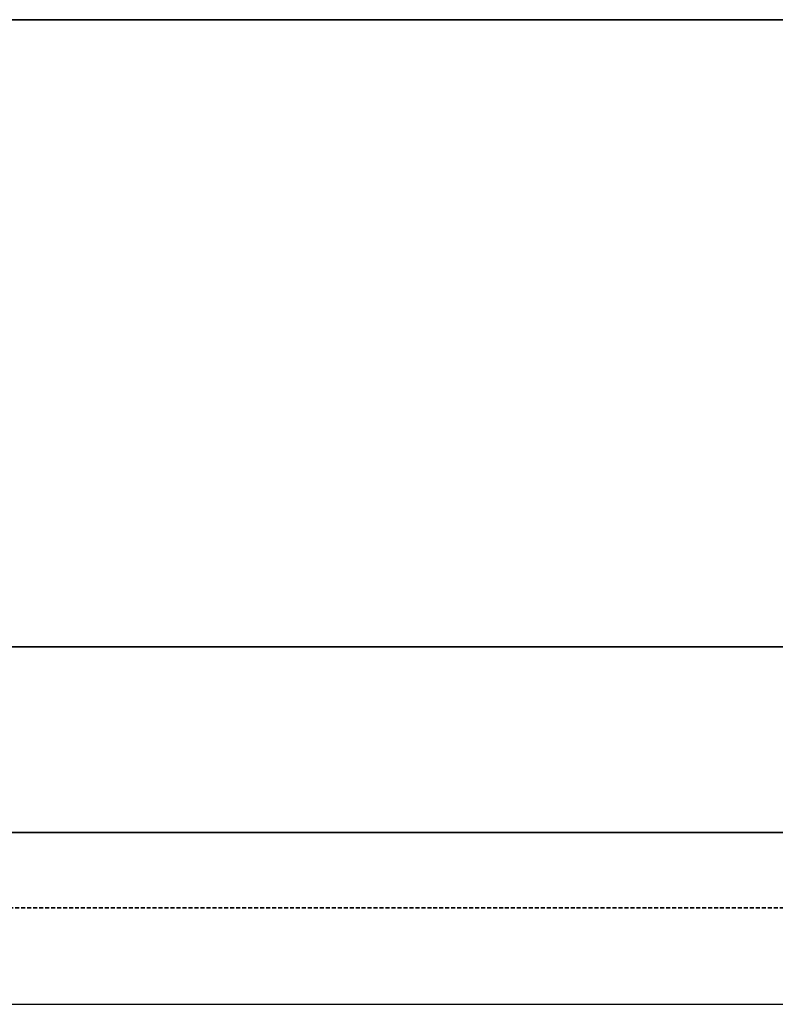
# Model space of a CAD drawing. Header units: millimetres. Extents: x 60394 to 199354, y 20895 to 166073.
# Tile 216 of 256: x 135272 to 135875, y 20895 to 21680. Entities that reach past the tile are written whole.
import ezdxf

# ---------------------------------------------------------------- set-up
doc = ezdxf.new("R2010")
doc.units = ezdxf.units.MM
doc.linetypes.add('VERDECKT', pattern=[9.525, 6.35, -3.175])
for name, color, linetype, lineweight in [('UT_SCHÉMA_PŘÍVOD', 10, 'Continuous', 35), ('UT_SCHÉMA_ZPÁTEČKA', 172, 'VERDECKT', 35), ('UT_ZAŘÍZENÍ - OT', 3, 'Continuous', 35)]:
    doc.layers.add(name, color=color, linetype=linetype, lineweight=lineweight)

msp = doc.modelspace()

# ---------------------------------------------------------------- linework, layer by layer
msp.add_line((64740.61, 20895.36), (199354.39, 20895.36))
at = {"layer": 'UT_SCHÉMA_PŘÍVOD'}
msp.add_line((132395.91, 21032.25), (138322.72, 21032.25), dxfattribs=at)
at = {"layer": 'UT_SCHÉMA_ZPÁTEČKA', "ltscale": 0.5}
msp.add_line((132320.67, 20972.34), (138389.76, 20972.34), dxfattribs=at)
at = {"layer": 'UT_ZAŘÍZENÍ - OT', "linetype": 'Continuous'}
for p, q in [((134535.21, 21680.17), (136335.21, 21680.17)), ((136335.21, 21180.17), (134535.21, 21180.17))]:
    msp.add_line(p, q, dxfattribs=at)

doc.saveas('drawing.dxf')
